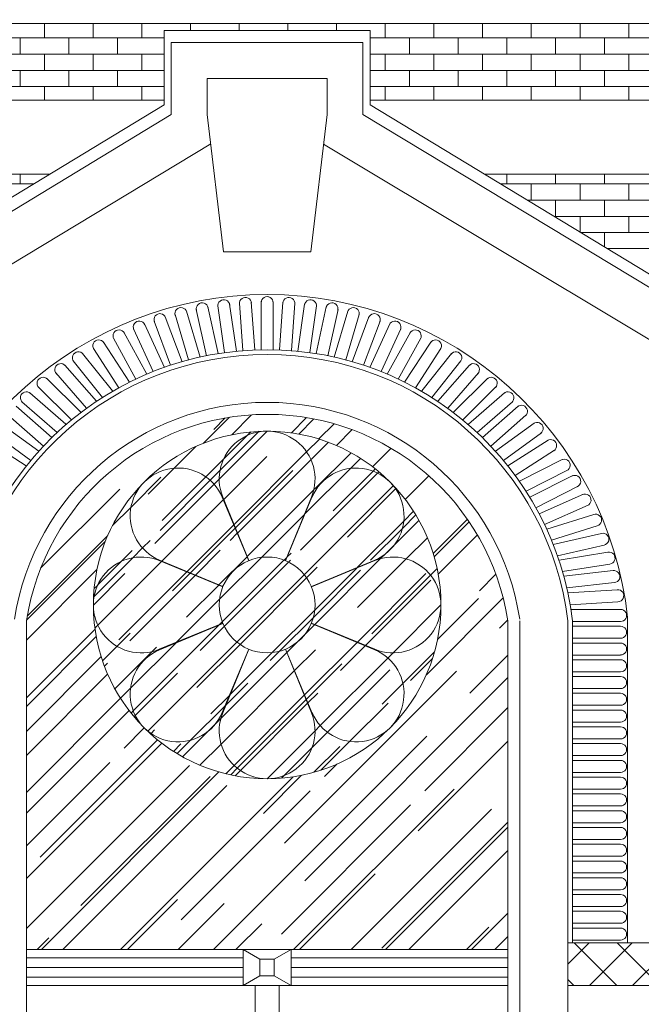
# Model space of a CAD drawing. Header units: millimetres. Extents: x -5254 to 173417, y -28809 to -6400.
# Tile 213 of 256: x 138919 to 139178, y -19392 to -18981. Entities that reach past the tile are written whole.
import ezdxf

# ---------------------------------------------------------------- set-up
doc = ezdxf.new("R2010")
doc.units = ezdxf.units.MM
for name, color, linetype, lineweight in [('mre_cegła', 7, 'Continuous', 5), ('mre_cienkie', 7, 'Continuous', 9), ('mre_drewno', 7, 'Continuous', 9), ('mre_szyby', 7, 'Continuous', 13)]:
    doc.layers.add(name, color=color, linetype=linetype, lineweight=lineweight)
pattern_1 = [(0, (131502.005, -23452.909), (0, 6.77418), []), (90, (131502.005, -23452.909), (-10.16, 6.77418), [6.77418, -6.77418])]
pattern_2 = [(45, (131502.005, -23705.698), (15.08683, 40.231547), [266.7, -35.56, 88.9, -17.78]), (45, (131512.44, -23682.69), (-29.293595, 4.14888), [53.34, -5.8674, 106.68, -13.335]), (45, (131497.604, -23688.725), (56.952784, 73.799745), [142.24, -24.892, 71.12, -17.78])]

msp = doc.modelspace()

# ---------------------------------------------------------------- hatches: boundary and pattern name
at = {"layer": 'mre_cegła'}
h = msp.add_hatch(dxfattribs=at)
h.set_pattern_fill('AR-BRSTD', color=256, scale=0.1)
h.set_pattern_definition(pattern_1)
h.paths.add_polyline_path([(138978.87, -18990.65), (138978.87, -18985.65), (138981.88, -18985.65), (139020.59, -18985.65), (139061.88, -18985.65), (139064.89, -18985.65), (139064.89, -18990.65), (139064.89, -19014.65), (139300.38, -19014.65), (139300.38, -18982.65), (138747.88, -18982.65), (138747.88, -19014.65), (138978.87, -19014.65)])
h = msp.add_hatch(dxfattribs=at)
h.set_pattern_fill('AR-BRSTD', color=256, scale=0.1)
h.set_pattern_definition(pattern_1)
h.paths.add_polyline_path([(138931.05, -19045.65), (138747.88, -19045.65), (138747.88, -19076.65), (138879.92, -19076.65)])
h.paths.add_polyline_path([(138828.79, -19107.65), (138747.88, -19107.65), (138747.88, -19138.65), (138777.66, -19138.65)])
h = msp.add_hatch(dxfattribs=at)
h.set_pattern_fill('AR-BRSTD', color=256, scale=0.1)
h.set_pattern_definition(pattern_1)
h.paths.add_polyline_path([(139112.71, -19045.65), (139300.38, -19045.65), (139300.38, -19076.65), (139163.84, -19076.65)])
h.paths.add_polyline_path([(139214.97, -19107.65), (139300.38, -19107.65), (139300.38, -19138.65), (139266.1, -19138.65)])
at = {"layer": 'mre_cienkie'}
h = msp.add_hatch(dxfattribs=at)
h.set_pattern_fill('ANSI37', color=256, scale=4, angle=90)
h.set_pattern_definition([(135, (131502.005, -23787.888), (-8.980256, -8.980256), []), (225, (131502.005, -23787.888), (8.980256, -8.980256), [])])
h.paths.add_polyline_path([(138896.38, -19366.51), (138795.56, -19366.51), (138775.56, -19366.51), (138775.56, -19384.27), (138854.88, -19384.27), (138896.38, -19384.27)])
h.paths.add_polyline_path([(139269.38, -19366.51), (139249.38, -19366.51), (139147.38, -19366.51), (139147.38, -19384.27), (139188.88, -19384.27), (139269.38, -19384.27)])
at = {"layer": 'mre_szyby'}
h = msp.add_hatch(dxfattribs=at)
h.set_pattern_fill('AR-RROOF', color=256, angle=45)
h.set_pattern_definition([(45, (131502.005, -23787.888), (21.552615, 57.47364), [381, -50.8, 127, -25.4]), (45, (131516.912, -23755.02), (-41.84799, 5.92697), [76.2, -8.382, 152.4, -19.05]), (45, (131495.719, -23763.641), (81.36112, 105.428207), [203.2, -35.56, 101.6, -25.4])])
h.paths.add_polyline_path([(139077.56, -18774.7), (139051.06, -18774.7), (139051.06, -18858.53), (139077.56, -18858.53)])
h.paths.add_polyline_path([(139110.06, -18774.7), (139083.56, -18774.7), (139083.56, -18858.53), (139110.06, -18858.53)])
h.paths.add_polyline_path([(139110.06, -18687.41), (139083.56, -18687.41), (139083.56, -18769.7), (139110.06, -18769.7)])
h.paths.add_polyline_path([(139077.56, -18687.41), (139051.06, -18687.41), (139051.06, -18769.7), (139077.56, -18769.7)])
h.paths.add_polyline_path([(139077.56, -18642.02, 0.200835), (139051.06, -18655.62), (139051.06, -18677.41), (139077.56, -18677.41)])
h.paths.add_polyline_path([(139110.06, -18655.62, 0.200835), (139083.56, -18642.02), (139083.56, -18677.41), (139110.06, -18677.41)])
h.paths.add_polyline_path([(138974.56, -18642.02, 0.200835), (138948.06, -18655.62), (138948.06, -18677.41), (138974.56, -18677.41)])
h.paths.add_polyline_path([(139007.06, -18655.62, 0.200835), (138980.56, -18642.02), (138980.56, -18677.41), (139007.06, -18677.41)])
h.paths.add_polyline_path([(138974.56, -18687.41), (138948.06, -18687.41), (138948.06, -18769.7), (138974.56, -18769.7)])
h.paths.add_polyline_path([(139007.06, -18687.41), (138980.56, -18687.41), (138980.56, -18769.7), (139007.06, -18769.7)])
h.paths.add_polyline_path([(138974.56, -18774.7), (138948.06, -18774.7), (138948.06, -18858.53), (138974.56, -18858.53)])
h.paths.add_polyline_path([(139007.06, -18774.7), (138980.56, -18774.7), (138980.56, -18858.53), (139007.06, -18858.53)])
h.paths.add_polyline_path([(139022.73, -18277.3), (138959.73, -18277.3), (138959.73, -18331.57), (139022.73, -18331.57)])
h.paths.add_polyline_path([(139022.73, -18350.59), (139022.73, -18336.57), (138959.73, -18336.57), (138959.73, -18402.01), (139022.73, -18402.01)])
h.paths.add_polyline_path([(139095.73, -18336.57), (139032.73, -18336.57), (139032.73, -18350.59), (139032.73, -18402.01), (139095.73, -18402.01)])
h.paths.add_polyline_path([(139095.73, -18277.3), (139032.73, -18277.3), (139032.73, -18331.57), (139095.73, -18331.57)])
h.paths.add_polyline_path([(139095.73, -18208.01, 0.133862), (139032.73, -18188.11), (139032.73, -18263.3), (139095.73, -18263.3)])
h.paths.add_polyline_path([(139022.73, -18188.11, 0.133862), (138959.73, -18208.01), (138959.73, -18263.3), (139022.73, -18263.3)])
h.paths.add_polyline_path([(138914.45, -18203.38, 0.47619), (138851.45, -18203.38), (138851.45, -18230.89), (138914.45, -18230.89)])
h.paths.add_polyline_path([(138914.45, -18235.89), (138851.45, -18235.89), (138851.45, -18318.18), (138914.45, -18318.18)])
h.paths.add_polyline_path([(138914.45, -18323.18), (138851.45, -18323.18), (138851.45, -18407.01), (138914.45, -18407.01)])
h.paths.add_polyline_path([(139204.01, -18323.18), (139141.01, -18323.18), (139141.01, -18407.01), (139204.01, -18407.01)])
h.paths.add_polyline_path([(139204.01, -18235.89), (139141.01, -18235.89), (139141.01, -18318.18), (139204.01, -18318.18)])
h.paths.add_polyline_path([(139204.01, -18203.38, 0.47619), (139141.01, -18203.38), (139141.01, -18230.89), (139204.01, -18230.89)])
h.paths.add_polyline_path([(139480.38, -18803.23), (139480.38, -18789.21), (139417.38, -18789.21), (139417.38, -18854.65), (139480.38, -18854.65)])
h.paths.add_polyline_path([(139553.38, -18789.21), (139490.38, -18789.21), (139490.38, -18803.23), (139490.38, -18854.65), (139553.38, -18854.65)])
h.paths.add_polyline_path([(139553.38, -18729.93), (139490.38, -18729.93), (139490.38, -18784.21), (139553.38, -18784.21)])
h.paths.add_polyline_path([(139480.38, -18729.93), (139417.38, -18729.93), (139417.38, -18784.21), (139480.38, -18784.21)])
h.paths.add_polyline_path([(139480.38, -18640.75, 0.133862), (139417.38, -18660.65), (139417.38, -18715.93), (139480.38, -18715.93)])
h.paths.add_polyline_path([(139553.38, -18660.65, 0.133862), (139490.38, -18640.75), (139490.38, -18715.93), (139553.38, -18715.93)])
h.paths.add_polyline_path([(139465.38, -18198.58, 0.47619), (139402.38, -18198.58), (139402.38, -18226.09), (139465.38, -18226.09)])
h.paths.add_polyline_path([(139568.38, -18198.58, 0.47619), (139505.38, -18198.58), (139505.38, -18226.09), (139568.38, -18226.09)])
h.paths.add_polyline_path([(139465.38, -18231.09), (139402.38, -18231.09), (139402.38, -18313.39), (139465.38, -18313.39)])
h.paths.add_polyline_path([(139568.38, -18231.09), (139505.38, -18231.09), (139505.38, -18313.39), (139568.38, -18313.39)])
h.paths.add_polyline_path([(139465.38, -18318.39), (139402.38, -18318.39), (139402.38, -18402.22), (139465.38, -18402.22)])
h.paths.add_polyline_path([(139568.38, -18318.39), (139505.38, -18318.39), (139505.38, -18402.22), (139568.38, -18402.22)])
h.paths.add_polyline_path([(139553.38, -19078.65, 0.133862), (139490.38, -19058.75), (139490.38, -19133.93), (139553.38, -19133.93)])
h.paths.add_polyline_path([(139480.38, -19058.75, 0.133862), (139417.38, -19078.65), (139417.38, -19133.93), (139480.38, -19133.93)])
h.paths.add_polyline_path([(139480.38, -19147.93), (139417.38, -19147.93), (139417.38, -19202.21), (139480.38, -19202.21)])
h.paths.add_polyline_path([(139553.38, -19147.93), (139490.38, -19147.93), (139490.38, -19202.21), (139553.38, -19202.21)])
h.paths.add_polyline_path([(139480.38, -19221.23), (139480.38, -19207.21), (139417.38, -19207.21), (139417.38, -19272.65), (139480.38, -19272.65)])
h.paths.add_polyline_path([(139553.38, -19207.21), (139490.38, -19207.21), (139490.38, -19221.23), (139490.38, -19272.65), (139553.38, -19272.65)])
h.paths.add_polyline_path([(139480.38, -19477.81, 0.133862), (139417.38, -19497.71), (139417.38, -19553), (139480.38, -19553)])
h.paths.add_polyline_path([(139553.38, -19497.71, 0.133862), (139490.38, -19477.81), (139490.38, -19553), (139553.38, -19553)])
h.paths.add_polyline_path([(139480.38, -19567), (139417.38, -19567), (139417.38, -19621.27), (139480.38, -19621.27)])
h.paths.add_polyline_path([(139553.38, -19567), (139490.38, -19567), (139490.38, -19621.27), (139553.38, -19621.27)])
h.paths.add_polyline_path([(139480.38, -19640.29), (139480.38, -19626.27), (139417.38, -19626.27), (139417.38, -19691.71), (139480.38, -19691.71)])
h.paths.add_polyline_path([(139553.38, -19626.27), (139490.38, -19626.27), (139490.38, -19640.29), (139490.38, -19691.71), (139553.38, -19691.71)])
h.paths.add_polyline_path([(139805.38, -19640.29), (139805.38, -19626.27), (139742.38, -19626.27), (139742.38, -19691.71), (139805.38, -19691.71)])
h.paths.add_polyline_path([(139878.38, -19626.27), (139815.38, -19626.27), (139815.38, -19640.29), (139815.38, -19691.71), (139878.38, -19691.71)])
h.paths.add_polyline_path([(139878.38, -19567), (139815.38, -19567), (139815.38, -19621.27), (139878.38, -19621.27)])
h.paths.add_polyline_path([(139805.38, -19567), (139742.38, -19567), (139742.38, -19621.27), (139805.38, -19621.27)])
h.paths.add_polyline_path([(139805.38, -19477.81, 0.133862), (139742.38, -19497.71), (139742.38, -19553), (139805.38, -19553)])
h.paths.add_polyline_path([(139878.38, -19497.71, 0.133862), (139815.38, -19477.81), (139815.38, -19553), (139878.38, -19553)])
h.paths.add_polyline_path([(139802.11, -19058.75, 0.133862), (139739.11, -19078.65), (139739.11, -19133.93), (139802.11, -19133.93)])
h.paths.add_polyline_path([(139875.11, -19078.65, 0.133862), (139812.11, -19058.75), (139812.11, -19133.93), (139875.11, -19133.93)])
h.paths.add_polyline_path([(139802.11, -19147.93), (139739.11, -19147.93), (139739.11, -19202.21), (139802.11, -19202.21)])
h.paths.add_polyline_path([(139875.11, -19147.93), (139812.11, -19147.93), (139812.11, -19202.21), (139875.11, -19202.21)])
h.paths.add_polyline_path([(139802.11, -19221.23), (139802.11, -19207.21), (139739.11, -19207.21), (139739.11, -19272.65), (139802.11, -19272.65)])
h.paths.add_polyline_path([(139875.11, -19207.21), (139812.11, -19207.21), (139812.11, -19221.23), (139812.11, -19272.65), (139875.11, -19272.65)])
h.paths.add_polyline_path([(139802.11, -18640.75, 0.133862), (139739.11, -18660.65), (139739.11, -18715.93), (139802.11, -18715.93)])
h.paths.add_polyline_path([(139875.11, -18660.65, 0.133862), (139812.11, -18640.75), (139812.11, -18715.93), (139875.11, -18715.93)])
h.paths.add_polyline_path([(139802.11, -18729.93), (139739.11, -18729.93), (139739.11, -18784.21), (139802.11, -18784.21)])
h.paths.add_polyline_path([(139875.11, -18729.93), (139812.11, -18729.93), (139812.11, -18784.21), (139875.11, -18784.21)])
h.paths.add_polyline_path([(139802.11, -18789.21), (139739.11, -18789.21), (139739.11, -18854.65), (139802.11, -18854.65), (139802.11, -18803.23)])
h.paths.add_polyline_path([(139875.11, -18789.21), (139812.11, -18789.21), (139812.11, -18803.23), (139812.11, -18854.65), (139875.11, -18854.65)])
h.paths.add_polyline_path([(139787.11, -18231.09), (139724.11, -18231.09), (139724.11, -18313.39), (139787.11, -18313.39)])
h.paths.add_polyline_path([(139787.11, -18318.39), (139724.11, -18318.39), (139724.11, -18402.22), (139787.11, -18402.22)])
h.paths.add_polyline_path([(139890.11, -18318.39), (139827.11, -18318.39), (139827.11, -18402.22), (139890.11, -18402.22)])
h.paths.add_polyline_path([(139890.11, -18231.09), (139827.11, -18231.09), (139827.11, -18313.39), (139890.11, -18313.39)])
h.paths.add_polyline_path([(139890.11, -18198.58, 0.47619), (139827.11, -18198.58), (139827.11, -18226.09), (139890.11, -18226.09)])
h.paths.add_polyline_path([(139787.11, -18198.58, 0.47619), (139724.11, -18198.58), (139724.11, -18226.09), (139787.11, -18226.09)])
h.paths.add_polyline_path([(140115.02, -18198.58, 0.47619), (140052.02, -18198.58), (140052.02, -18226.09), (140115.02, -18226.09)])
h.paths.add_polyline_path([(140115.02, -18231.09), (140052.02, -18231.09), (140052.02, -18313.39), (140115.02, -18313.39)])
h.paths.add_polyline_path([(140115.02, -18318.39), (140052.02, -18318.39), (140052.02, -18402.22), (140115.02, -18402.22)])
h.paths.add_polyline_path([(140218.02, -18318.39), (140155.02, -18318.39), (140155.02, -18402.22), (140218.02, -18402.22)])
h.paths.add_polyline_path([(140218.02, -18231.09), (140155.02, -18231.09), (140155.02, -18313.39), (140218.02, -18313.39)])
h.paths.add_polyline_path([(140218.02, -18198.58, 0.47619), (140155.02, -18198.58), (140155.02, -18226.09), (140218.02, -18226.09)])
h.paths.add_polyline_path([(140438.02, -18198.58, 0.47619), (140375.02, -18198.58), (140375.02, -18226.09), (140438.02, -18226.09)])
h.paths.add_polyline_path([(140438.02, -18231.09), (140375.02, -18231.09), (140375.02, -18313.39), (140438.02, -18313.39)])
h.paths.add_polyline_path([(140438.02, -18318.39), (140375.02, -18318.39), (140375.02, -18402.22), (140438.02, -18402.22)])
h.paths.add_polyline_path([(140541.02, -18318.39), (140478.02, -18318.39), (140478.02, -18402.22), (140541.02, -18402.22)])
h.paths.add_polyline_path([(140541.02, -18231.09), (140478.02, -18231.09), (140478.02, -18313.39), (140541.02, -18313.39)])
h.paths.add_polyline_path([(140541.02, -18198.58, 0.47619), (140478.02, -18198.58), (140478.02, -18226.09), (140541.02, -18226.09)])
h.paths.add_polyline_path([(140762.02, -18198.58, 0.47619), (140699.02, -18198.58), (140699.02, -18226.09), (140762.02, -18226.09)])
h.paths.add_polyline_path([(140762.02, -18231.09), (140699.02, -18231.09), (140699.02, -18313.39), (140762.02, -18313.39)])
h.paths.add_polyline_path([(140762.02, -18318.39), (140699.02, -18318.39), (140699.02, -18402.22), (140762.02, -18402.22)])
h.paths.add_polyline_path([(140865.02, -18318.39), (140802.02, -18318.39), (140802.02, -18402.22), (140865.02, -18402.22)])
h.paths.add_polyline_path([(140865.02, -18231.09), (140802.02, -18231.09), (140802.02, -18313.39), (140865.02, -18313.39)])
h.paths.add_polyline_path([(140865.02, -18198.58, 0.47619), (140802.02, -18198.58), (140802.02, -18226.09), (140865.02, -18226.09)])
h.paths.add_polyline_path([(140130.02, -18640.75, 0.133862), (140067.02, -18660.65), (140067.02, -18715.93), (140130.02, -18715.93)])
h.paths.add_polyline_path([(140203.02, -18660.65, 0.133862), (140140.02, -18640.75), (140140.02, -18715.93), (140203.02, -18715.93)])
h.paths.add_polyline_path([(140203.02, -18729.93), (140140.02, -18729.93), (140140.02, -18784.21), (140203.02, -18784.21)])
h.paths.add_polyline_path([(140130.02, -18729.93), (140067.02, -18729.93), (140067.02, -18784.21), (140130.02, -18784.21)])
h.paths.add_polyline_path([(140130.02, -18803.23), (140130.02, -18789.21), (140067.02, -18789.21), (140067.02, -18854.65), (140130.02, -18854.65)])
h.paths.add_polyline_path([(140203.02, -18789.21), (140140.02, -18789.21), (140140.02, -18803.23), (140140.02, -18854.65), (140203.02, -18854.65)])
h.paths.add_polyline_path([(140453.02, -18803.23), (140453.02, -18789.21), (140390.02, -18789.21), (140390.02, -18854.65), (140453.02, -18854.65)])
h.paths.add_polyline_path([(140453.02, -18729.93), (140390.02, -18729.93), (140390.02, -18784.21), (140453.02, -18784.21)])
h.paths.add_polyline_path([(140526.02, -18789.21), (140463.02, -18789.21), (140463.02, -18803.23), (140463.02, -18854.65), (140526.02, -18854.65)])
h.paths.add_polyline_path([(140526.02, -18729.93), (140463.02, -18729.93), (140463.02, -18784.21), (140526.02, -18784.21)])
h.paths.add_polyline_path([(140526.02, -18660.65, 0.133862), (140463.02, -18640.75), (140463.02, -18715.93), (140526.02, -18715.93)])
h.paths.add_polyline_path([(140453.02, -18640.75, 0.133862), (140390.02, -18660.65), (140390.02, -18715.93), (140453.02, -18715.93)])
h.paths.add_polyline_path([(140777.02, -18640.75, 0.133862), (140714.02, -18660.65), (140714.02, -18715.93), (140777.02, -18715.93)])
h.paths.add_polyline_path([(140850.02, -18660.65, 0.133862), (140787.02, -18640.75), (140787.02, -18715.93), (140850.02, -18715.93)])
h.paths.add_polyline_path([(140777.02, -18729.93), (140714.02, -18729.93), (140714.02, -18784.21), (140777.02, -18784.21)])
h.paths.add_polyline_path([(140850.02, -18729.93), (140787.02, -18729.93), (140787.02, -18784.21), (140850.02, -18784.21)])
h.paths.add_polyline_path([(140777.02, -18803.23), (140777.02, -18789.21), (140714.02, -18789.21), (140714.02, -18854.65), (140777.02, -18854.65)])
h.paths.add_polyline_path([(140850.02, -18789.21), (140787.02, -18789.21), (140787.02, -18803.23), (140787.02, -18854.65), (140850.02, -18854.65)])
h.paths.add_polyline_path([(140130.02, -19058.75, 0.133862), (140067.02, -19078.65), (140067.02, -19133.93), (140130.02, -19133.93)])
h.paths.add_polyline_path([(140203.02, -19078.65, 0.133862), (140140.02, -19058.75), (140140.02, -19133.93), (140203.02, -19133.93)])
h.paths.add_polyline_path([(140130.02, -19147.93), (140067.02, -19147.93), (140067.02, -19202.21), (140130.02, -19202.21)])
h.paths.add_polyline_path([(140203.02, -19147.93), (140140.02, -19147.93), (140140.02, -19202.21), (140203.02, -19202.21)])
h.paths.add_polyline_path([(140130.02, -19221.23), (140130.02, -19207.21), (140067.02, -19207.21), (140067.02, -19272.65), (140130.02, -19272.65)])
h.paths.add_polyline_path([(140203.02, -19207.21), (140140.02, -19207.21), (140140.02, -19221.23), (140140.02, -19272.65), (140203.02, -19272.65)])
h.paths.add_polyline_path([(140130.38, -19477.81, 0.133862), (140067.38, -19497.71), (140067.38, -19553), (140130.38, -19553)])
h.paths.add_polyline_path([(140203.38, -19497.71, 0.133862), (140140.38, -19477.81), (140140.38, -19553), (140203.38, -19553)])
h.paths.add_polyline_path([(140130.38, -19567), (140067.38, -19567), (140067.38, -19621.27), (140130.38, -19621.27)])
h.paths.add_polyline_path([(140203.38, -19567), (140140.38, -19567), (140140.38, -19621.27), (140203.38, -19621.27)])
h.paths.add_polyline_path([(140130.38, -19640.29), (140130.38, -19626.27), (140067.38, -19626.27), (140067.38, -19691.71), (140130.38, -19691.71)])
h.paths.add_polyline_path([(140203.38, -19626.27), (140140.38, -19626.27), (140140.38, -19640.29), (140140.38, -19691.71), (140203.38, -19691.71)])
h.paths.add_polyline_path([(140449.38, -19640.29), (140449.38, -19626.27), (140386.38, -19626.27), (140386.38, -19691.71), (140449.38, -19691.71)])
h.paths.add_polyline_path([(140522.38, -19626.27), (140459.38, -19626.27), (140459.38, -19640.29), (140459.38, -19691.71), (140522.38, -19691.71)])
h.paths.add_polyline_path([(140522.38, -19567), (140459.38, -19567), (140459.38, -19621.27), (140522.38, -19621.27)])
h.paths.add_polyline_path([(140449.38, -19567), (140386.38, -19567), (140386.38, -19621.27), (140449.38, -19621.27)])
h.paths.add_polyline_path([(140449.38, -19477.81, 0.133862), (140386.38, -19497.71), (140386.38, -19553), (140449.38, -19553)])
h.paths.add_polyline_path([(140522.38, -19497.71, 0.133862), (140459.38, -19477.81), (140459.38, -19553), (140522.38, -19553)])
h.paths.add_polyline_path([(140773.38, -19477.81, 0.133862), (140710.38, -19497.71), (140710.38, -19553), (140773.38, -19553)])
h.paths.add_polyline_path([(140846.38, -19497.71, 0.133862), (140783.38, -19477.81), (140783.38, -19553), (140846.38, -19553)])
h.paths.add_polyline_path([(140773.38, -19567), (140710.38, -19567), (140710.38, -19621.27), (140773.38, -19621.27)])
h.paths.add_polyline_path([(140846.38, -19567), (140783.38, -19567), (140783.38, -19621.27), (140846.38, -19621.27)])
h.paths.add_polyline_path([(140773.38, -19640.29), (140773.38, -19626.27), (140710.38, -19626.27), (140710.38, -19691.71), (140773.38, -19691.71)])
h.paths.add_polyline_path([(140846.38, -19626.27), (140783.38, -19626.27), (140783.38, -19640.29), (140783.38, -19691.71), (140846.38, -19691.71)])
h.paths.add_polyline_path([(140777.02, -19058.75, 0.133862), (140714.02, -19078.65), (140714.02, -19133.93), (140777.02, -19133.93)])
h.paths.add_polyline_path([(140850.02, -19078.65, 0.133862), (140787.02, -19058.75), (140787.02, -19133.93), (140850.02, -19133.93)])
h.paths.add_polyline_path([(140777.02, -19147.93), (140714.02, -19147.93), (140714.02, -19202.21), (140777.02, -19202.21)])
h.paths.add_polyline_path([(140850.02, -19147.93), (140787.02, -19147.93), (140787.02, -19202.21), (140850.02, -19202.21)])
h.paths.add_polyline_path([(140777.02, -19221.23), (140777.02, -19207.21), (140714.02, -19207.21), (140714.02, -19272.65), (140777.02, -19272.65)])
h.paths.add_polyline_path([(140850.02, -19207.21), (140787.02, -19207.21), (140787.02, -19221.23), (140787.02, -19272.65), (140850.02, -19272.65)])
h.paths.add_polyline_path([(140453.02, -19058.75, 0.133862), (140390.02, -19078.65), (140390.02, -19133.93), (140453.02, -19133.93)])
h.paths.add_polyline_path([(140526.02, -19078.65, 0.133862), (140463.02, -19058.75), (140463.02, -19133.93), (140526.02, -19133.93)])
h.paths.add_polyline_path([(140453.02, -19147.93), (140390.02, -19147.93), (140390.02, -19202.21), (140453.02, -19202.21)])
h.paths.add_polyline_path([(140526.02, -19147.93), (140463.02, -19147.93), (140463.02, -19202.21), (140526.02, -19202.21)])
h.paths.add_polyline_path([(140453.02, -19221.23), (140453.02, -19207.21), (140390.02, -19207.21), (140390.02, -19272.65), (140453.02, -19272.65)])
h.paths.add_polyline_path([(140526.02, -19207.21), (140463.02, -19207.21), (140463.02, -19221.23), (140463.02, -19272.65), (140526.02, -19272.65)])
h.paths.add_polyline_path([(141190.72, -18198.58, 0.47619), (141127.72, -18198.58), (141127.72, -18226.09), (141190.72, -18226.09)])
h.paths.add_polyline_path([(141293.72, -18198.58, 0.47619), (141230.72, -18198.58), (141230.72, -18226.09), (141293.72, -18226.09)])
h.paths.add_polyline_path([(141190.72, -18231.09), (141127.72, -18231.09), (141127.72, -18313.39), (141190.72, -18313.39)])
h.paths.add_polyline_path([(141293.72, -18231.09), (141230.72, -18231.09), (141230.72, -18313.39), (141293.72, -18313.39)])
h.paths.add_polyline_path([(141190.72, -18318.39), (141127.72, -18318.39), (141127.72, -18402.22), (141190.72, -18402.22)])
h.paths.add_polyline_path([(141293.72, -18318.39), (141230.72, -18318.39), (141230.72, -18402.22), (141293.72, -18402.22)])
h.paths.add_polyline_path([(141524.03, -18198.58, 0.47619), (141461.03, -18198.58), (141461.03, -18226.09), (141524.03, -18226.09)])
h.paths.add_polyline_path([(141627.03, -18198.58, 0.47619), (141564.03, -18198.58), (141564.03, -18226.09), (141627.03, -18226.09)])
h.paths.add_polyline_path([(141524.03, -18231.09), (141461.03, -18231.09), (141461.03, -18313.39), (141524.03, -18313.39)])
h.paths.add_polyline_path([(141627.03, -18231.09), (141564.03, -18231.09), (141564.03, -18313.39), (141627.03, -18313.39)])
h.paths.add_polyline_path([(141524.03, -18318.39), (141461.03, -18318.39), (141461.03, -18402.22), (141524.03, -18402.22)])
h.paths.add_polyline_path([(141627.03, -18318.39), (141564.03, -18318.39), (141564.03, -18402.22), (141627.03, -18402.22)])
h.paths.add_polyline_path([(141852.66, -18198.58, 0.47619), (141789.66, -18198.58), (141789.66, -18226.09), (141852.66, -18226.09)])
h.paths.add_polyline_path([(141955.66, -18198.58, 0.47619), (141892.66, -18198.58), (141892.66, -18226.09), (141955.66, -18226.09)])
h.paths.add_polyline_path([(141852.66, -18231.09), (141789.66, -18231.09), (141789.66, -18313.39), (141852.66, -18313.39)])
h.paths.add_polyline_path([(141955.66, -18231.09), (141892.66, -18231.09), (141892.66, -18313.39), (141955.66, -18313.39)])
h.paths.add_polyline_path([(141852.66, -18318.39), (141789.66, -18318.39), (141789.66, -18402.22), (141852.66, -18402.22)])
h.paths.add_polyline_path([(141955.66, -18318.39), (141892.66, -18318.39), (141892.66, -18402.22), (141955.66, -18402.22)])
h.paths.add_polyline_path([(141205.72, -18640.75, 0.133862), (141142.72, -18660.65), (141142.72, -18715.93), (141205.72, -18715.93)])
h.paths.add_polyline_path([(141278.72, -18660.65, 0.133862), (141215.72, -18640.75), (141215.72, -18715.93), (141278.72, -18715.93)])
h.paths.add_polyline_path([(141205.72, -18729.93), (141142.72, -18729.93), (141142.72, -18784.21), (141205.72, -18784.21)])
h.paths.add_polyline_path([(141278.72, -18729.93), (141215.72, -18729.93), (141215.72, -18784.21), (141278.72, -18784.21)])
h.paths.add_polyline_path([(141205.72, -18803.23), (141205.72, -18789.21), (141142.72, -18789.21), (141142.72, -18854.65), (141205.72, -18854.65)])
h.paths.add_polyline_path([(141278.72, -18789.21), (141215.72, -18789.21), (141215.72, -18803.23), (141215.72, -18854.65), (141278.72, -18854.65)])
h.paths.add_polyline_path([(141539.03, -18803.23), (141539.03, -18789.21), (141476.03, -18789.21), (141476.03, -18854.65), (141539.03, -18854.65)])
h.paths.add_polyline_path([(141539.03, -18729.93), (141476.03, -18729.93), (141476.03, -18784.21), (141539.03, -18784.21)])
h.paths.add_polyline_path([(141539.03, -18640.75, 0.133862), (141476.03, -18660.65), (141476.03, -18715.93), (141539.03, -18715.93)])
h.paths.add_polyline_path([(141612.03, -18660.65, 0.133862), (141549.03, -18640.75), (141549.03, -18715.93), (141612.03, -18715.93)])
h.paths.add_polyline_path([(141612.03, -18729.93), (141549.03, -18729.93), (141549.03, -18784.21), (141612.03, -18784.21)])
h.paths.add_polyline_path([(141612.03, -18789.21), (141549.03, -18789.21), (141549.03, -18803.23), (141549.03, -18854.65), (141612.03, -18854.65)])
h.paths.add_polyline_path([(141867.66, -18640.75, 0.133862), (141804.66, -18660.65), (141804.66, -18715.93), (141867.66, -18715.93)])
h.paths.add_polyline_path([(141940.66, -18660.65, 0.133862), (141877.66, -18640.75), (141877.66, -18715.93), (141940.66, -18715.93)])
h.paths.add_polyline_path([(141867.66, -18729.93), (141804.66, -18729.93), (141804.66, -18784.21), (141867.66, -18784.21)])
h.paths.add_polyline_path([(141940.66, -18729.93), (141877.66, -18729.93), (141877.66, -18784.21), (141940.66, -18784.21)])
h.paths.add_polyline_path([(141867.66, -18803.23), (141867.66, -18789.21), (141804.66, -18789.21), (141804.66, -18854.65), (141867.66, -18854.65)])
h.paths.add_polyline_path([(141940.66, -18789.21), (141877.66, -18789.21), (141877.66, -18803.23), (141877.66, -18854.65), (141940.66, -18854.65)])
h.paths.add_polyline_path([(141278.72, -19078.65, 0.133862), (141215.72, -19058.75), (141215.72, -19133.93), (141278.72, -19133.93)])
h.paths.add_polyline_path([(141205.72, -19058.75, 0.133862), (141142.72, -19078.65), (141142.72, -19133.93), (141205.72, -19133.93)])
h.paths.add_polyline_path([(141205.72, -19147.93), (141142.72, -19147.93), (141142.72, -19202.21), (141205.72, -19202.21)])
h.paths.add_polyline_path([(141278.72, -19147.93), (141215.72, -19147.93), (141215.72, -19202.21), (141278.72, -19202.21)])
h.paths.add_polyline_path([(141205.72, -19221.23), (141205.72, -19207.21), (141142.72, -19207.21), (141142.72, -19272.65), (141205.72, -19272.65)])
h.paths.add_polyline_path([(141278.72, -19207.21), (141215.72, -19207.21), (141215.72, -19221.23), (141215.72, -19272.65), (141278.72, -19272.65)])
h.paths.add_polyline_path([(141539.03, -19058.75, 0.133862), (141476.03, -19078.65), (141476.03, -19133.93), (141539.03, -19133.93)])
h.paths.add_polyline_path([(141612.03, -19078.65, 0.133862), (141549.03, -19058.75), (141549.03, -19133.93), (141612.03, -19133.93)])
h.paths.add_polyline_path([(141539.03, -19147.93), (141476.03, -19147.93), (141476.03, -19202.21), (141539.03, -19202.21)])
h.paths.add_polyline_path([(141612.03, -19147.93), (141549.03, -19147.93), (141549.03, -19202.21), (141612.03, -19202.21)])
h.paths.add_polyline_path([(141539.03, -19221.23), (141539.03, -19207.21), (141476.03, -19207.21), (141476.03, -19272.65), (141539.03, -19272.65)])
h.paths.add_polyline_path([(141612.03, -19207.21), (141549.03, -19207.21), (141549.03, -19221.23), (141549.03, -19272.65), (141612.03, -19272.65)])
h.paths.add_polyline_path([(141867.66, -19058.75, 0.133862), (141804.66, -19078.65), (141804.66, -19133.93), (141867.66, -19133.93)])
h.paths.add_polyline_path([(141940.66, -19078.65, 0.133862), (141877.66, -19058.75), (141877.66, -19133.93), (141940.66, -19133.93)])
h.paths.add_polyline_path([(141867.66, -19147.93), (141804.66, -19147.93), (141804.66, -19202.21), (141867.66, -19202.21)])
h.paths.add_polyline_path([(141940.66, -19147.93), (141877.66, -19147.93), (141877.66, -19202.21), (141940.66, -19202.21)])
h.paths.add_polyline_path([(141867.66, -19221.23), (141867.66, -19207.21), (141804.66, -19207.21), (141804.66, -19272.65), (141867.66, -19272.65)])
h.paths.add_polyline_path([(141940.66, -19207.21), (141877.66, -19207.21), (141877.66, -19221.23), (141877.66, -19272.65), (141940.66, -19272.65)])
h.paths.add_polyline_path([(141205.72, -19477.94, 0.133862), (141142.72, -19497.84), (141142.72, -19553.13), (141205.72, -19553.13)])
h.paths.add_polyline_path([(141278.72, -19497.84, 0.133862), (141215.72, -19477.94), (141215.72, -19553.13), (141278.72, -19553.13)])
h.paths.add_polyline_path([(141205.72, -19567.13), (141142.72, -19567.13), (141142.72, -19621.4), (141205.72, -19621.4)])
h.paths.add_polyline_path([(141278.72, -19567.13), (141215.72, -19567.13), (141215.72, -19621.4), (141278.72, -19621.4)])
h.paths.add_polyline_path([(141205.72, -19640.42), (141205.72, -19626.4), (141142.72, -19626.4), (141142.72, -19691.84), (141205.72, -19691.84)])
h.paths.add_polyline_path([(141278.72, -19626.4), (141215.72, -19626.4), (141215.72, -19640.42), (141215.72, -19691.84), (141278.72, -19691.84)])
h.paths.add_polyline_path([(141539.03, -19477.94, 0.133862), (141476.03, -19497.84), (141476.03, -19553.13), (141539.03, -19553.13)])
h.paths.add_polyline_path([(141612.03, -19497.84, 0.133862), (141549.03, -19477.94), (141549.03, -19553.13), (141612.03, -19553.13)])
h.paths.add_polyline_path([(141539.03, -19567.13), (141476.03, -19567.13), (141476.03, -19621.4), (141539.03, -19621.4)])
h.paths.add_polyline_path([(141612.03, -19567.13), (141549.03, -19567.13), (141549.03, -19621.4), (141612.03, -19621.4)])
h.paths.add_polyline_path([(141539.03, -19640.42), (141539.03, -19626.4), (141476.03, -19626.4), (141476.03, -19691.84), (141539.03, -19691.84)])
h.paths.add_polyline_path([(141612.03, -19626.4), (141549.03, -19626.4), (141549.03, -19640.42), (141549.03, -19691.84), (141612.03, -19691.84)])
h.paths.add_polyline_path([(141867.66, -19477.94, 0.133862), (141804.66, -19497.84), (141804.66, -19553.13), (141867.66, -19553.13)])
h.paths.add_polyline_path([(141940.66, -19497.84, 0.133862), (141877.66, -19477.94), (141877.66, -19553.13), (141940.66, -19553.13)])
h.paths.add_polyline_path([(141867.66, -19567.13), (141804.66, -19567.13), (141804.66, -19621.4), (141867.66, -19621.4)])
h.paths.add_polyline_path([(141940.66, -19567.13), (141877.66, -19567.13), (141877.66, -19621.4), (141940.66, -19621.4)])
h.paths.add_polyline_path([(141867.66, -19640.42), (141867.66, -19626.4), (141804.66, -19626.4), (141804.66, -19691.84), (141867.66, -19691.84)])
h.paths.add_polyline_path([(141940.66, -19626.4), (141877.66, -19626.4), (141877.66, -19640.42), (141877.66, -19691.84), (141940.66, -19691.84)])
at = {"layer": 'mre_szyby', "transparency": 33554556}
h = msp.add_hatch(dxfattribs=at)
h.set_pattern_fill('AR-RROOF', color=256, angle=45)
h.set_pattern_definition([(45, (131502.005, -23705.698), (21.552615, 57.47364), [381, -50.8, 127, -25.4]), (45, (131516.912, -23672.83), (-41.84799, 5.92697), [76.2, -8.382, 152.4, -19.05]), (45, (131495.719, -23681.451), (81.36112, 105.428207), [203.2, -35.56, 101.6, -25.4])])
edge = h.paths.add_edge_path()
edge.add_arc((139021.88, -19247.55), 101.68, 8.7524, 171.2476)
edge.add_line((138921.38, -19232.08), (138921.38, -19369.27))
edge.add_line((138921.38, -19369.27), (139122.38, -19369.27))
edge.add_line((139122.38, -19369.27), (139122.38, -19232.08))
edge = h.paths.add_edge_path(flags=0)
edge.add_line((139014.19, -19206.96), (139003.15, -19180.49))
edge.add_arc((138984.72, -19188.26), 20, 22.8707, 247.6098)
edge.add_line((138977.1, -19206.75), (139003.42, -19217.73))
edge.add_arc((139021.88, -19225.42), 20, 112.6305, 157.3695, ccw=False)
edge = h.paths.add_edge_path(flags=16)
edge.add_arc((139021.88, -19225.42), 72.55, 0, 360)
at = {"layer": 'mre_szyby', "transparency": 33554567}
h = msp.add_hatch(dxfattribs=at)
h.set_pattern_fill('AR-RROOF', color=256, scale=0.7, angle=45)
h.set_pattern_definition(pattern_2)
h.paths.add_polyline_path([(139021.88, -19152.87, -0.539875), (139040.56, -19180.61, -0.534511), (139073.18, -19174.12, 0.198912)])
h.paths.add_polyline_path([(139021.88, -19152.87, 0.198912), (138970.58, -19174.12, -0.532433), (139003.15, -19180.49), (139003.42, -19180.57, -0.535243)])
h.paths.add_polyline_path([(138970.58, -19174.12, 0.198912), (138949.33, -19225.42, -0.532433), (138976.86, -19206.89), (138977.11, -19206.76, -0.535243)])
h.paths.add_polyline_path([(138976.95, -19244.15), (138977.03, -19243.88, -0.535243), (138949.33, -19225.42, 0.198912), (138970.58, -19276.72, -0.532433)])
h.paths.add_polyline_path([(139003.35, -19270.44), (139003.22, -19270.19, -0.535243), (138970.58, -19276.72, 0.198912), (139021.88, -19297.97, -0.532433)])
h.paths.add_polyline_path([(139073.18, -19276.72, -0.532433), (139040.61, -19270.35), (139040.34, -19270.28, -0.535243), (139021.88, -19297.97, 0.198912)])
h.paths.add_polyline_path([(139094.43, -19225.42, -0.532433), (139066.9, -19243.95), (139066.65, -19244.09, -0.535243), (139073.18, -19276.72, 0.198912)])
h.paths.add_polyline_path([(139073.18, -19174.12, -0.532433), (139066.81, -19206.69), (139066.74, -19206.96, -0.535243), (139094.43, -19225.42, 0.198912)])
at = {"layer": 'mre_szyby', "transparency": 33554572}
h = msp.add_hatch(dxfattribs=at)
h.set_pattern_fill('AR-RROOF', color=256, scale=0.7, angle=45)
h.set_pattern_definition(pattern_2)
h.paths.add_polyline_path([(139040.55, -19180.65), (139040.54, -19180.66), (139029.58, -19206.96, -0.197729), (139040.34, -19217.73), (139066.81, -19206.69, 1.493215)])
h.paths.add_polyline_path([(139003.42, -19180.57), (139003.43, -19180.57), (139014.27, -19206.93, -0.197729), (139029.49, -19206.93), (139040.41, -19180.4, 1.493215)])
h.paths.add_polyline_path([(139003.15, -19180.49, 1.493215), (138977.11, -19206.76), (138977.12, -19206.76), (139003.42, -19217.73, -0.197729), (139014.19, -19206.96)])
h.paths.add_polyline_path([(139003.39, -19217.81), (138976.86, -19206.89, 1.493215), (138977.03, -19243.88), (138977.04, -19243.88), (139003.39, -19233.03, -0.097917), (139001.88, -19225.42, -0.097917)])
h.paths.add_polyline_path([(139014.19, -19243.88, -0.197729), (139003.42, -19233.12), (138976.95, -19244.15, 1.493215), (139003.22, -19270.19), (139003.22, -19270.18)])
h.paths.add_polyline_path([(139029.49, -19243.92, -0.197729), (139014.27, -19243.92), (139003.35, -19270.44, 1.493215), (139040.34, -19270.28), (139040.34, -19270.27)])
h.paths.add_polyline_path([(139066.65, -19244.09), (139066.64, -19244.08), (139040.34, -19233.12, -0.197729), (139029.58, -19243.88), (139040.61, -19270.35, 1.493215)])
h.paths.add_polyline_path([(139066.74, -19206.96), (139066.73, -19206.96), (139040.38, -19217.81, -0.097917), (139041.88, -19225.42, -0.097917), (139040.38, -19233.03), (139066.9, -19243.95, 1.493215)])
h.paths.add_polyline_path([(139041.88, -19225.42, 1), (139001.88, -19225.42, 1)])

# ---------------------------------------------------------------- linework, layer by layer
at = {"layer": 'mre_cegła'}
for p, q in [((138978.87, -19014.65), (138667.94, -19014.65)), ((138931.05, -19045.65), (138650.61, -19045.65)), ((139112.71, -19045.65), (139393.15, -19045.65)), ((139163.84, -19076.65), (139395.75, -19076.65))]:
    msp.add_line(p, q, dxfattribs=at)
msp.add_lwpolyline([(139064.89, -19014.65), (139300.38, -19014.65)], dxfattribs=at)
at = {"layer": 'mre_cienkie'}
for points in [[(140943.45, -18982.65), (137100.31, -18982.65)], [(138978.87, -18985.65), (138981.88, -18985.65)], [(138978.87, -18990.65), (138978.87, -18985.65)], [(138981.88, -18985.65), (139020.59, -18985.65)], [(139061.88, -18985.65), (139020.59, -18985.65)], [(139064.89, -18985.65), (139061.88, -18985.65)], [(139064.89, -18990.65), (139064.89, -18985.65)], [(138978.87, -19016.65), (138978.87, -18990.65)], [(139061.88, -18990.65), (138981.88, -18990.65)], [(138981.88, -19020.65), (138981.88, -18990.65)], [(139061.88, -19020.65), (139061.88, -18990.65)], [(139064.89, -19016.65), (139064.89, -18990.65)], [(139046.88, -19005.65), (138996.88, -19005.65)], [(138996.88, -19020.65), (138996.88, -19005.65)], [(139046.88, -19020.65), (139046.88, -19005.65)], [(138773.89, -19140.93), (138978.87, -19016.65)], [(139269.87, -19140.93), (139064.89, -19016.65)], [(138775.56, -19145.93), (138981.88, -19020.65)], [(138996.88, -19020.65), (139003.64, -19078.01)], [(139040.13, -19078.01), (139046.88, -19020.65)], [(139269.38, -19145.93), (139061.88, -19020.65)], [(138795.56, -19155.36), (138998.34, -19033)], [(139249.38, -19155.39), (139045.43, -19033.01)], [(139040.13, -19078.01), (139003.64, -19078.01)], [(139006.23, -19099.84), (139009.07, -19119.51)], [(139011.73, -19119.27), (139010.3, -19099.4)], [(139015.28, -19099.04), (139016.72, -19118.99)], [(139019.37, -19118.9), (139019.37, -19098.9)], [(139019.39, -19098.9), (139019.39, -19118.9)], [(139024.37, -19098.9), (139024.37, -19118.9)], [(139024.39, -19118.9), (139024.39, -19098.9)], [(139028.48, -19099.04), (139027.04, -19118.99)], [(139032.04, -19119.27), (139033.47, -19099.4)], [(139037.54, -19099.84), (139034.69, -19119.51)], [(138989.03, -19123.14), (138983.43, -19104.2)], [(138988.22, -19102.78), (138993.89, -19121.96)], [(138996.53, -19121.4), (138992.29, -19102.04)], [(138997.18, -19100.97), (139001.46, -19120.5)], [(139004.11, -19120.11), (139001.28, -19100.56)], [(139039.66, -19120.11), (139042.49, -19100.56)], [(139046.59, -19100.97), (139042.31, -19120.5)], [(139047.23, -19121.4), (139051.47, -19102.04)], [(139055.54, -19102.78), (139049.87, -19121.96)], [(139054.73, -19123.14), (139060.34, -19104.2)], [(138970.64, -19108.07), (138979, -19126.24)], [(138981.61, -19125.35), (138974.68, -19106.9)], [(138979.36, -19105.15), (138986.4, -19123.87)], [(139064.4, -19105.15), (139057.37, -19123.87)], [(139062.15, -19125.35), (139069.08, -19106.9)], [(139073.13, -19108.07), (139064.77, -19126.24)], [(138962.1, -19111.61), (138971.71, -19129.08)], [(138962.1, -19111.61), (138971.71, -19129.08)], [(138974.3, -19128.01), (138966.09, -19110.16)], [(139069.46, -19128.01), (139077.67, -19110.16)], [(139081.67, -19111.61), (139072.05, -19129.08)], [(138953.52, -19115.66), (138964.47, -19132.42)], [(138967.13, -19131.13), (138957.72, -19114.02)], [(138967.13, -19131.13), (138957.72, -19114.02)], [(139076.63, -19131.13), (139086.05, -19114.02)], [(139090.24, -19115.66), (139079.29, -19132.42)], [(138944.87, -19120.44), (138957.36, -19136.08)], [(138960, -19134.75), (138949.34, -19118.39)], [(139083.76, -19134.75), (139094.43, -19118.39)], [(139098.89, -19120.44), (139086.4, -19136.08)], [(138953.13, -19138.83), (138940.96, -19123.55)], [(139090.63, -19138.83), (139102.8, -19123.55)], [(138946.51, -19143.3), (138933.66, -19128.6)], [(138937.42, -19125.31), (138950.61, -19140.37)], [(139106.34, -19125.31), (139093.15, -19140.37)], [(139097.26, -19143.3), (139110.11, -19128.6)], [(138929.87, -19130.88), (138944.07, -19144.99)], [(139113.89, -19130.88), (139099.69, -19144.99)], [(138922.77, -19136.85), (138937.85, -19150.01)], [(138940.18, -19148.19), (138926.34, -19134.42)], [(139103.58, -19148.19), (139117.42, -19134.42)], [(139120.99, -19136.85), (139105.91, -19150.01)], [(138934.18, -19153.47), (138919.48, -19140.61)], [(139109.59, -19153.47), (139124.29, -19140.61)], [(138917.11, -19142.5), (138932.04, -19155.54)], [(139126.65, -19142.5), (139111.72, -19155.54)], [(138928.52, -19159.12), (138913.82, -19146.27)], [(139115.24, -19159.12), (139129.94, -19146.27)], [(138923.19, -19165.08), (138907.42, -19153.57)], [(138910.36, -19149.53), (138926.52, -19161.29)], [(139133.4, -19149.53), (139117.24, -19161.29)], [(139120.57, -19165.08), (139136.35, -19153.57)], [(138904.6, -19156.62), (138921.35, -19167.4)], [(139139.16, -19156.62), (139122.41, -19167.4)], [(139125.45, -19171.41), (139141.87, -19160.83)], [(139145.08, -19164.73), (139127.17, -19173.78)], [(139129.98, -19177.98), (139147.34, -19169.19)], [(139149.44, -19171.44), (139131.54, -19180.48)], [(139134.07, -19184.83), (139151.7, -19175.9)], [(139153.89, -19179.19), (139135.44, -19187.35)], [(139137.7, -19191.84), (139155.91, -19183.77)], [(139138.62, -19193.8), (139158.21, -19187.65)], [(139140.62, -19198.42), (139159.7, -19192.43)], [(139141.31, -19200.13), (139161.47, -19195.54)], [(139143.07, -19204.86), (139162.58, -19200.42)], [(139143.76, -19206.68), (139164.16, -19203.41)], [(139145.2, -19211.52), (139164.95, -19208.35)], [(139145.76, -19213.42), (139166.29, -19211.1)], [(139146.97, -19218.32), (139166.85, -19216.07)], [(139147.42, -19220.37), (139168.04, -19219.07)], [(139148.39, -19225.32), (139168.35, -19224.06)], [(139148.72, -19227.32), (139169.38, -19227.32)], [(139172.38, -19366.51), (139172.38, -19230.64)], [(139147.38, -19384.27), (139147.38, -19232.08)], [(139149.38, -19366.51), (139149.38, -19232.08)], [(139149.38, -19232.32), (139169.38, -19232.32)], [(139149.38, -19234.32), (139169.38, -19234.32)], [(139149.38, -19239.32), (139169.38, -19239.32)], [(139149.38, -19241.32), (139169.38, -19241.32)], [(139169.38, -19246.32), (139149.38, -19246.32)], [(139149.38, -19248.32), (139169.38, -19248.32)], [(139149.38, -19253.32), (139169.38, -19253.32)], [(139149.38, -19255.32), (139169.38, -19255.32)], [(139169.38, -19260.32), (139149.38, -19260.32)], [(139149.38, -19262.32), (139169.38, -19262.32)], [(139149.38, -19267.32), (139169.38, -19267.32)], [(139149.38, -19269.32), (139169.38, -19269.32)], [(139169.38, -19274.32), (139149.38, -19274.32)], [(139149.38, -19276.32), (139169.38, -19276.32)], [(139149.38, -19281.32), (139169.38, -19281.32)], [(139149.38, -19283.32), (139169.38, -19283.32)], [(139169.38, -19288.32), (139149.38, -19288.32)], [(139149.38, -19290.32), (139169.38, -19290.32)], [(139149.38, -19295.32), (139169.38, -19295.32)], [(139149.38, -19297.32), (139169.38, -19297.32)], [(139169.38, -19302.32), (139149.38, -19302.32)], [(139149.38, -19304.32), (139169.38, -19304.32)], [(139149.38, -19309.32), (139169.38, -19309.32)], [(139149.38, -19311.32), (139169.38, -19311.32)], [(139169.38, -19316.32), (139149.38, -19316.32)], [(139149.38, -19318.32), (139169.38, -19318.32)], [(139149.38, -19323.32), (139169.38, -19323.32)], [(139149.38, -19325.32), (139169.38, -19325.32)], [(139169.38, -19330.32), (139149.38, -19330.32)], [(139149.38, -19332.32), (139169.38, -19332.32)], [(139149.38, -19337.32), (139169.38, -19337.32)], [(139149.38, -19339.32), (139169.38, -19339.32)], [(139169.38, -19344.32), (139149.38, -19344.32)], [(139149.38, -19346.32), (139169.38, -19346.32)], [(139149.38, -19351.32), (139169.38, -19351.32)], [(139149.38, -19353.32), (139169.38, -19353.32)], [(139169.38, -19358.32), (139149.38, -19358.32)], [(139149.38, -19360.32), (139169.38, -19360.32)], [(139147.38, -19366.51), (139249.38, -19366.51)], [(139149.38, -19365.32), (139169.38, -19365.32)], [(139147.38, -19384.27), (139188.88, -19384.27)], [(139147.38, -19409.27), (139147.38, -19384.27)]]:
    msp.add_lwpolyline(points, dxfattribs=at)
for centre, radius, start, end in [((139021.88, -19247.29), 151.42, 6.3128, 173.6872), ((138994.8, -19101.81), 2.5, 10.8748, 193.8311), ((139003.8, -19100.52), 2.5, 6.7571, 189.7135), ((139012.81, -19099.54), 2.5, 2.6395, 185.5958), ((139021.87, -19099.21), 2.5, 358.5218, 181.4782), ((139021.89, -19099.21), 2.5, 358.5218, 181.4782), ((139030.95, -19099.54), 2.5, 354.4042, 177.3605), ((139039.97, -19100.52), 2.5, 350.2865, 173.2429), ((139048.96, -19101.81), 2.5, 346.1689, 169.1252), ((138977.14, -19106.32), 2.5, 19.1101, 202.0664), ((138985.91, -19103.79), 2.5, 14.9924, 197.9488), ((139057.85, -19103.79), 2.5, 342.0512, 165.0076), ((139066.63, -19106.32), 2.5, 337.9336, 160.8899), ((138968.5, -19109.41), 2.5, 23.2277, 206.1841), ((138968.5, -19109.41), 2.5, 23.2277, 206.1841), ((139075.26, -19109.41), 2.5, 333.8159, 156.7723), ((138960.06, -19113.09), 2.5, 27.3453, 210.3017), ((138960.06, -19113.09), 2.5, 27.3453, 210.3017), ((139083.7, -19113.09), 2.5, 329.6983, 152.6547), ((138951.6, -19117.29), 2.5, 31.6303, 214.5867), ((139092.16, -19117.29), 2.5, 325.4133, 148.3697), ((139021.87, -19247.28), 128.41, 6.7983, 173.2017), ((138943.11, -19122.24), 2.5, 37.0728, 220.0292), ((139100.65, -19122.24), 2.5, 319.9708, 142.9272), ((139021.88, -19247.29), 126.42, 6.9096, 173.0904), ((138935.75, -19127.19), 2.5, 39.6636, 222.62), ((139108.01, -19127.19), 2.5, 317.38, 140.3364), ((138928.33, -19132.87), 2.5, 43.6644, 226.6208), ((139115.43, -19132.87), 2.5, 313.3792, 136.3356), ((138921.36, -19138.94), 2.5, 47.3481, 230.3045), ((139122.4, -19138.94), 2.5, 309.6955, 132.6519), ((139128.06, -19144.59), 2.5, 309.6955, 132.6519), ((139134.61, -19151.73), 2.5, 304.6389, 127.5953), ((139140.25, -19158.9), 2.5, 301.3299, 124.2863), ((139145.93, -19167.11), 2.5, 295.3812, 118.3376), ((139150.28, -19173.82), 2.5, 295.3812, 118.3376), ((139154.61, -19181.61), 2.5, 292.4315, 115.3878), ((139159.02, -19190.02), 2.5, 285.9497, 108.906), ((139162.08, -19197.97), 2.5, 281.3423, 104.2987), ((139164.62, -19205.87), 2.5, 277.6419, 100.5982), ((139166.63, -19213.58), 2.5, 274.9726, 97.9289), ((139168.26, -19221.56), 2.5, 272.1134, 95.0697), ((139169.45, -19229.82), 2.5, 268.5218, 91.4782), ((139169.45, -19236.82), 2.5, 268.5218, 91.4782), ((139169.45, -19243.82), 2.5, 268.5218, 91.4782), ((139169.45, -19250.82), 2.5, 268.5218, 91.4782), ((139169.45, -19257.82), 2.5, 268.5218, 91.4782), ((139169.45, -19264.82), 2.5, 268.5218, 91.4782), ((139169.45, -19271.82), 2.5, 268.5218, 91.4782), ((139169.45, -19278.82), 2.5, 268.5218, 91.4782), ((139169.45, -19285.82), 2.5, 268.5218, 91.4782), ((139169.45, -19292.82), 2.5, 268.5218, 91.4782), ((139169.45, -19299.82), 2.5, 268.5218, 91.4782), ((139169.45, -19306.82), 2.5, 268.5218, 91.4782), ((139169.45, -19313.82), 2.5, 268.5218, 91.4782), ((139169.45, -19320.82), 2.5, 268.5218, 91.4782), ((139169.45, -19327.82), 2.5, 268.5218, 91.4782), ((139169.45, -19334.82), 2.5, 268.5218, 91.4782), ((139169.45, -19341.82), 2.5, 268.5218, 91.4782), ((139169.45, -19348.82), 2.5, 268.5218, 91.4782), ((139169.45, -19355.82), 2.5, 268.5218, 91.4782), ((139169.45, -19362.82), 2.5, 268.5218, 91.4782)]:
    msp.add_arc(centre, radius, start, end, dxfattribs=at)
at = {"layer": 'mre_drewno'}
for points in [[(139003.15, -19180.49), (139014.19, -19206.96)], [(139003.35, -19180.4), (139014.27, -19206.93)], [(139040.41, -19180.4), (139029.49, -19206.93)], [(139040.61, -19180.49), (139029.58, -19206.96)], [(138976.86, -19206.89), (139003.39, -19217.81)], [(138976.95, -19206.69), (139003.42, -19217.73)], [(139066.81, -19206.69), (139040.34, -19217.73)], [(139066.9, -19206.89), (139040.38, -19217.81)], [(138921.38, -19369.27), (138921.38, -19232.08)], [(138976.86, -19243.95), (139003.39, -19233.03)], [(138976.95, -19244.15), (139003.42, -19233.12)], [(139066.81, -19244.15), (139040.34, -19233.12)], [(139066.9, -19243.95), (139040.38, -19233.03)], [(139122.38, -19369.27), (139122.38, -19232.08)], [(139127.38, -19369.27), (139127.38, -19232.08)], [(139003.15, -19270.35), (139014.19, -19243.88)], [(139003.35, -19270.44), (139014.27, -19243.92)], [(139040.41, -19270.44), (139029.49, -19243.92)], [(139040.61, -19270.35), (139029.58, -19243.88)], [(138921.38, -19384.27), (138921.38, -19369.27)], [(139122.38, -19369.27), (138921.38, -19369.27)], [(139018.88, -19373.27), (139011.88, -19369.27)], [(139011.88, -19384.27), (139011.88, -19369.27)], [(139024.88, -19373.27), (139031.88, -19369.27)], [(139031.88, -19384.27), (139031.88, -19369.27)], [(139122.38, -19384.27), (139122.38, -19369.27)], [(139127.38, -19703.6), (139127.38, -19369.27)], [(138921.38, -19372.77), (139011.88, -19372.77)], [(139031.88, -19372.77), (139122.38, -19372.77)], [(138921.38, -19376.77), (139011.88, -19376.77)], [(139031.88, -19376.77), (139122.38, -19376.77)], [(138921.38, -19380.77), (139011.88, -19380.77)], [(139011.88, -19384.27), (139018.88, -19380.27)], [(139031.88, -19384.27), (139024.88, -19380.27)], [(139031.88, -19380.77), (139122.38, -19380.77)], [(138921.38, -19703.6), (138921.38, -19384.27)], [(139122.38, -19384.27), (138921.38, -19384.27)], [(139016.88, -19384.27), (139016.88, -19703.6)], [(139026.88, -19384.27), (139026.88, -19703.6)], [(139122.38, -19703.6), (139122.38, -19384.27)]]:
    msp.add_lwpolyline(points, dxfattribs=at)
for points in [[(139011.88, -19369.27), (139031.88, -19369.27), (139031.88, -19384.27), (139011.88, -19384.27)], [(139018.88, -19373.27), (139024.88, -19373.27), (139024.88, -19380.27), (139018.88, -19380.27)]]:
    msp.add_lwpolyline(points, close=True, dxfattribs=at)
for radius in [72.55, 20]:
    msp.add_circle((139021.88, -19225.42), radius, dxfattribs=at)
for centre, radius, start, end in [((139021.88, -19247.55), 106.68, 8.7524, 171.2476), ((139021.88, -19247.55), 101.68, 8.7524, 171.2476), ((139021.88, -19172.87), 20, 337.8707, 202.1293), ((138984.72, -19188.26), 20, 22.8707, 247.1293), ((139059.04, -19188.26), 20, 292.8707, 157.1293), ((138969.33, -19225.42), 20, 67.8707, 292.1293), ((139074.43, -19225.42), 20, 247.8707, 112.1293), ((138984.72, -19262.58), 20, 112.8707, 337.1293), ((139059.04, -19262.58), 20, 202.8707, 67.1293), ((139021.88, -19277.97), 20, 157.8707, 22.1293)]:
    msp.add_arc(centre, radius, start, end, dxfattribs=at)

doc.saveas('drawing.dxf')
